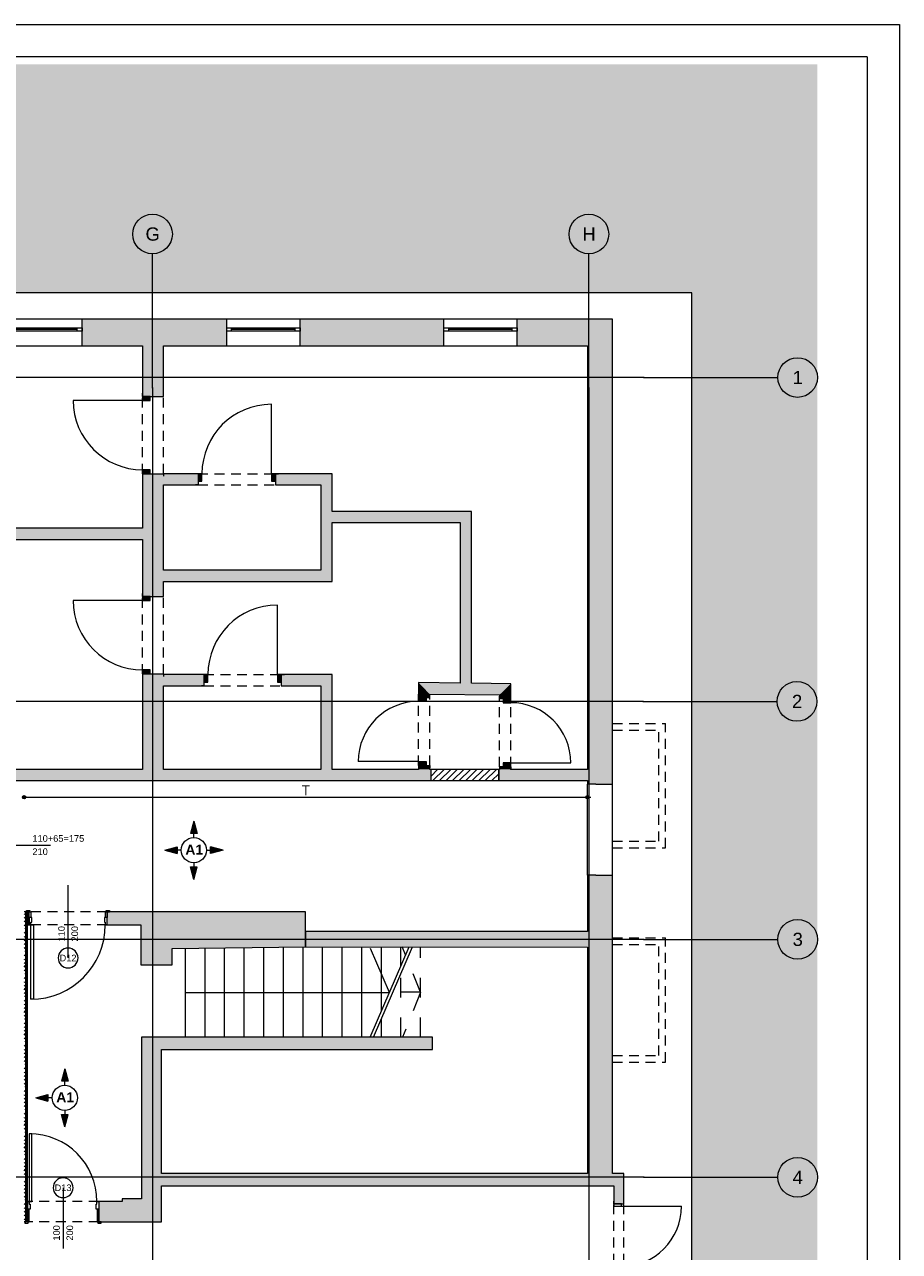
# Paper-space layout 'A-44 WYKOŃCZENIA ŚCIAN - PIĘTRO -1' of a CAD drawing. Header units: millimetres. Extents: x 0 to 594, y 0 to 297.
# Tile 16 of 16: x 462 to 594, y 111 to 297. Entities that reach past the tile are written whole.
import ezdxf
from ezdxf.xclip import XClip

# ---------------------------------------------------------------- set-up
doc = ezdxf.new("R2010")
doc.units = ezdxf.units.MM
doc.header["$MEASUREMENT"] = 0
doc.header["$XCLIPFRAME"] = 0
for name, pattern in [('DASHDOTX2', [1000, 500, -250, 0, -250]), ('HIDDEN', [6, 3, -3]), ('Przer. długie kreski', [2.5, 1.5, -1]), ('PRZERYWANA_DU_A', [550, 350, -200])]:
    doc.linetypes.add(name, pattern=pattern)
for name, color, linetype, lineweight in [('0_Nr_pióra__2', 8, 'Continuous', 13), ('A__OKŁADZINY ŚCIAN_Nr_pióra__1', 7, 'Continuous', 20), ('A_ściany proj_Nr_pióra__1', 7, 'Continuous', 20), ('A_ściany proj_Nr_pióra__2', 8, 'Continuous', 13), ('A_ściany_Nr_pióra__1', 7, 'Continuous', 20), ('Drzwi Archicad_Nr_pióra__1', 7, 'Continuous', 20), ('Drzwi Archicad_Nr_pióra__3', 252, 'Continuous', 13), ('Znaczniki drzwi Archicada_Nr_pióra__3', 252, 'Continuous', 13)]:
    doc.layers.add(name, color=color, linetype=linetype, lineweight=lineweight)
for name, color, linetype in [('A__OKŁADZINY ŚCIAN', 7, 'Continuous'), ('A_podrys', 7, 'Continuous'), ('A_ściany', 7, 'Continuous'), ('A_ściany proj', 7, 'Continuous'), ('Drzwi Archicad', 7, 'Continuous')]:
    doc.layers.add(name, color=color, linetype=linetype)
for name, color, linetype, lineweight, true_color in [('A__OKŁADZINY ŚCIAN_Nr_pióra__7', 7, 'Continuous', 18, 0x171717), ('A_Arkusz_Nr_pióra__255', 7, 'Continuous', 15, 0x242424), ('A_osie_Nr_pióra__16', 7, 'Continuous', 5, 0x0f0f0f), ('A_osie_Nr_pióra__76', 7, 'Continuous', 5, 0x2d2d2d), ('A_schody_Nr_pióra__10', 7, 'Continuous', 13, 0x4b4b4b), ('A_schody_Nr_pióra__4', 7, 'Continuous', 18, 0x4b4b4b), ('A_ściany proj_Nr_pióra__10', 7, 'Continuous', 13, 0x4b4b4b), ('A_ściany_Nr_pióra__10', 7, 'Continuous', 13, 0x4b4b4b), ('A_ściany_Nr_pióra__19', 7, 'Continuous', 5, 0x191919), ('Okna Archicada_Nr_pióra__19', 7, 'Continuous', 5, 0x191919)]:
    doc.layers.add(name, color=color, linetype=linetype, lineweight=lineweight, true_color=true_color)
doc.styles.add('STYL_AUTOMATYCZNY_1', font='arial.ttf')
doc.styles.add('STYL_AUTOMATYCZNY_3', font='arial.ttf')
doc.styles.add('STYL_AUTOMATYCZNY_4', font='arial.ttf')
doc.styles.add('STYL_AUTOMATYCZNY_5', font='arial.ttf')
pattern_1 = [(45, (-1558.2651, -286.4806), (-0.57024626, 0.57024626), []), (45, (-1557.69486, -286.4806), (-0.57024626, 0.57024626), [0.40323, -0.20161])]
pattern_2 = [(45, (-1558.2651, -286.4806), (-0.49497475, 0.49497475), [])]

# ---------------------------------------------------------------- blocks, each defined once
blk = doc.blocks.new('Rysunek_2_2', base_point=(-1558.27, -286.48))
at = {"linetype": 'Continuous', "lineweight": 0, "true_color": 0x484848}
blk.add_hatch(color=251, dxfattribs=at).paths.add_polyline_path([(581.6, 290.99), (380.53, 290.99), (380.53, 256.4), (459.53, 256.4), (562.6, 256.4), (562.6, 92.59), (581.6, 92.59)])
at = {"layer": 'A__OKŁADZINY ŚCIAN', "linetype": 'Continuous', "lineweight": 0, "true_color": 0x171717}
for points in [[(461.36, 180.1), (461.38, 180.01), (461.43, 179.93), (461.51, 179.87), (461.61, 179.85), (461.71, 179.87), (461.79, 179.93), (461.84, 180.01), (461.86, 180.1), (461.84, 180.2), (461.79, 180.28), (461.71, 180.34), (461.61, 180.35), (461.51, 180.34), (461.43, 180.28), (461.38, 180.2)], [(546.55, 180.1), (546.57, 180.01), (546.62, 179.93), (546.7, 179.87), (546.8, 179.85), (546.9, 179.87), (546.98, 179.93), (547.03, 180.01), (547.05, 180.1), (547.03, 180.2), (546.98, 180.28), (546.9, 180.34), (546.8, 180.35), (546.7, 180.34), (546.62, 180.28), (546.57, 180.2)]]:
    blk.add_hatch(color=250, dxfattribs=at).paths.add_polyline_path(points)
at = {"layer": 'A__OKŁADZINY ŚCIAN', "linetype": 'Continuous', "lineweight": 0, "true_color": 0x000000}
for points in [[(487.28, 176.48), (486.78, 174.61), (487.78, 174.61)], [(482.88, 172.08), (484.75, 171.58), (484.75, 172.58)], [(491.69, 172.08), (489.82, 172.58), (489.82, 171.58)], [(487.28, 167.67), (487.78, 169.54), (486.78, 169.54)], [(467.76, 139.02), (467.26, 137.15), (468.26, 137.15)], [(463.36, 134.62), (465.22, 134.12), (465.22, 135.12)], [(467.76, 130.21), (468.26, 132.08), (467.26, 132.08)]]:
    blk.add_hatch(color=18, dxfattribs=at).paths.add_polyline_path(points)
at = {"layer": 'A_ściany', "linetype": 'Continuous', "lineweight": 0, "true_color": 0x000000}
for points in [[(470.4, 252.4), (470.4, 248.4), (492.25, 248.4), (492.25, 252.4)], [(503.35, 252.4), (503.35, 248.4), (525.1, 248.4), (525.1, 252.4)], [(536.2, 252.4), (536.2, 248.4), (546.8, 248.4), (550.6, 252.4)], [(546.8, 248.4), (546.8, 182.09), (548.1, 182.09), (550.6, 182.09), (550.6, 252.4)], [(482.67, 248.4), (479.53, 248.4), (479.53, 240.74), (482.67, 240.74)], [(479.53, 229.04), (479.53, 210.45), (482.67, 210.45), (482.67, 229.04)], [(482.67, 229.04), (482.67, 227.34), (487.91, 227.34), (487.91, 229.04)], [(508.21, 229.04), (499.61, 229.04), (499.61, 227.34), (506.51, 227.34)], [(508.21, 212.74), (508.21, 229.04), (506.51, 227.34), (506.51, 214.44)], [(508.21, 221.64), (527.56, 221.64), (529.26, 223.34), (508.21, 223.34)], [(529.26, 197.33), (529.26, 223.34), (527.56, 221.64), (527.56, 197.35)], [(448.65, 219.1), (479.53, 219.1), (479.53, 220.8), (448.65, 220.8)], [(506.51, 214.44), (482.67, 214.44), (482.67, 212.74), (508.21, 212.74)], [(479.53, 184.3), (482.67, 184.3), (482.67, 198.75), (479.53, 198.75)], [(482.67, 198.66), (482.67, 196.96), (488.81, 196.96), (488.81, 198.66)], [(508.21, 198.66), (500.51, 198.66), (500.51, 196.96), (506.51, 196.96)], [(508.21, 184.3), (508.21, 198.66), (506.51, 196.96), (506.51, 184.3)], [(521.25, 195.2), (522.95, 195.2), (522.95, 195.7), (521.25, 197.43)], [(535.2, 197.25), (521.25, 197.43), (522.95, 195.7), (533.5, 195.58)], [(535.2, 197.25), (533.5, 195.58), (533.5, 195), (535.2, 195)], [(447.55, 184.3), (447.55, 182.6), (523.1, 182.6), (523.1, 184.3)], [(521.25, 184.3), (522.95, 184.3), (522.95, 184.9), (521.25, 184.9)], [(533.4, 184.3), (533.4, 182.6), (546.8, 182.6), (546.8, 184.3)], [(533.5, 184.3), (535.2, 184.3), (535.2, 184.7), (533.5, 184.7)], [(546.8, 123.14), (550.6, 123.14), (550.6, 168.29), (548.1, 168.29), (546.8, 168.29)], [(474.16, 162.77), (474.16, 160.77), (479.27, 160.77), (479.27, 162.77)], [(479.27, 154.75), (484.02, 154.75), (484.02, 162.77), (479.27, 162.77)], [(484.02, 157.22), (504.17, 157.47), (504.17, 162.77), (484.02, 162.77)], [(504.17, 157.47), (546.8, 157.43), (546.8, 159.77), (504.17, 159.77)], [(479.37, 141.95), (523.36, 141.95), (523.36, 143.79), (479.37, 143.79)], [(482.37, 141.95), (479.37, 141.95), (479.37, 123.14), (482.37, 123.14)], [(479.37, 121.3), (550.79, 121.3), (552.29, 123.14), (479.37, 123.14)], [(550.79, 118.6), (552.29, 118.6), (552.29, 123.14), (550.79, 121.3)], [(482.37, 121.3), (479.37, 121.3), (479.37, 119.34), (482.37, 115.84)], [(472.91, 118.94), (472.91, 115.84), (476.44, 115.84), (476.44, 118.94)], [(479.37, 119.34), (476.44, 119.34), (476.44, 115.84), (482.37, 115.84)]]:
    blk.add_hatch(color=18, dxfattribs=at).paths.add_polyline_path(points)
at = {"layer": 'A_ściany proj', "linetype": 'Continuous', "lineweight": 0, "true_color": 0x000000}
h = blk.add_hatch(dxfattribs=at)
h.set_pattern_fill('bloczki_ceramiczne_0002', color=18, style=0, pattern_type=2)
h.set_pattern_definition(pattern_2)
h.paths.add_polyline_path([(523.1, 182.6), (533.4, 182.6), (533.4, 184.3), (523.1, 184.3)])
at = {"layer": 'A_ściany proj', "linetype": 'Continuous', "lineweight": 0, "true_color": 0x4b4b4b}
h = blk.add_hatch(dxfattribs=at)
h.set_pattern_fill('FP_65_0002', color=251, style=0, pattern_type=2)
h.set_pattern_definition(pattern_1)
h.paths.add_polyline_path([(461.61, 162.77), (461.61, 115.84), (461.86, 115.84), (461.86, 162.77)])
h = blk.add_hatch(dxfattribs=at)
h.set_pattern_fill('FP_65_0002', color=251, style=0, pattern_type=2)
h.set_pattern_definition(pattern_1)
h.paths.add_polyline_path([(462.11, 115.84), (462.11, 162.77), (461.86, 162.77), (461.86, 115.84)])
at = {"layer": 'A_ściany proj', "linetype": 'Continuous', "lineweight": 0, "true_color": 0x000000}
h = blk.add_hatch(dxfattribs=at)
h.set_pattern_fill('bloczki_ceramiczne_0002', color=18, style=0, pattern_type=2)
h.set_pattern_definition(pattern_2)
h.paths.add_polyline_path([(462.11, 160.77), (462.36, 160.77), (462.36, 162.77), (462.11, 162.77)])
at = {"layer": 'Drzwi Archicad', "linetype": 'Continuous', "lineweight": 0, "true_color": 0xfdfdfd}
for points in [[(479.53, 240.74), (479.53, 240.14), (480.68, 240.14), (480.68, 240.74)], [(480.68, 229.04), (480.68, 229.64), (479.53, 229.64), (479.53, 229.04)], [(487.91, 227.89), (488.51, 227.89), (488.51, 229.04), (487.91, 229.04)], [(499.61, 229.04), (499.01, 229.04), (499.01, 227.89), (499.61, 227.89)], [(479.53, 210.45), (479.53, 209.85), (480.68, 209.85), (480.68, 210.45)], [(480.68, 198.75), (480.68, 199.35), (479.53, 199.35), (479.53, 198.75)], [(488.81, 197.51), (489.41, 197.51), (489.41, 198.66), (488.81, 198.66)], [(500.51, 198.66), (499.91, 198.66), (499.91, 197.51), (500.51, 197.51)], [(522.4, 195.2), (521.25, 195.2), (521.25, 194.6), (522.4, 194.6)], [(534.05, 195), (534.05, 194.4), (535.2, 194.4), (535.2, 195)], [(521.25, 184.9), (522.4, 184.9), (522.4, 185.5), (521.25, 185.5)], [(535.2, 184.7), (535.2, 185.3), (534.05, 185.3), (534.05, 184.7)]]:
    blk.add_hatch(color=7, dxfattribs=at).paths.add_polyline_path(points)
at = {"layer": '0_Nr_pióra__2', "color": 8, "linetype": 'PRZERYWANA_DU_A', "lineweight": 13, "flags": 128}
blk.add_lwpolyline([(562.6, 92.59), (562.6, 256.4), (459.53, 256.4), (380.53, 256.4)], dxfattribs=at)
at = {"layer": 'A__OKŁADZINY ŚCIAN_Nr_pióra__1', "color": 7, "linetype": 'Continuous', "lineweight": 20}
for p, q in [((487.28, 176.48), (486.78, 174.61)), ((487.28, 176.48), (487.78, 174.61)), ((487.78, 174.61), (486.78, 174.61)), ((487.28, 173.98), (487.28, 174.61)), ((482.88, 172.08), (484.75, 172.58)), ((482.88, 172.08), (484.75, 171.58)), ((484.75, 172.58), (484.75, 171.58)), ((485.38, 172.08), (484.75, 172.08)), ((489.19, 172.08), (489.82, 172.08)), ((489.82, 171.58), (489.82, 172.58)), ((491.69, 172.08), (489.82, 172.58)), ((491.69, 172.08), (489.82, 171.58)), ((486.78, 169.54), (487.78, 169.54)), ((487.28, 167.67), (486.78, 169.54)), ((487.28, 170.17), (487.28, 169.54)), ((487.28, 167.67), (487.78, 169.54)), ((467.76, 139.02), (467.26, 137.15)), ((467.76, 139.02), (468.26, 137.15)), ((468.26, 137.15), (467.26, 137.15)), ((467.76, 136.52), (467.76, 137.15)), ((463.36, 134.62), (465.22, 135.12)), ((463.36, 134.62), (465.22, 134.12)), ((465.22, 135.12), (465.22, 134.12)), ((465.86, 134.62), (465.22, 134.62)), ((467.26, 132.08), (468.26, 132.08)), ((467.76, 130.21), (467.26, 132.08)), ((467.76, 132.71), (467.76, 132.08)), ((467.76, 130.21), (468.26, 132.08))]:
    blk.add_line(p, q, dxfattribs=at)
for centre in [(487.28, 172.08), (467.76, 134.62)]:
    blk.add_circle(centre, 1.9, dxfattribs=at)
at = {"layer": 'A__OKŁADZINY ŚCIAN_Nr_pióra__7', "color": 250, "linetype": 'Continuous', "lineweight": 18, "true_color": 0x171717}
for p, q in [((461.86, 180.1), (546.55, 180.1)), ((546.8, 180.35), (546.8, 181.04)), ((547.05, 180.1), (547.3, 180.1)), ((546.8, 179.17), (546.8, 179.85))]:
    blk.add_line(p, q, dxfattribs=at)
for centre in [(461.61, 180.1), (546.8, 180.1)]:
    blk.add_circle(centre, 0.25, dxfattribs=at)
at = {"layer": 'A_osie_Nr_pióra__16', "color": 250, "linetype": 'DASHDOTX2', "lineweight": 5, "true_color": 0x0f0f0f}
for p, q in [((481.03, 242.05), (481.03, 262.3)), ((547.03, 242.05), (547.03, 262.3)), ((555.35, 243.59), (380.53, 243.59)), ((555.35, 243.59), (575.6, 243.59)), ((481.03, 242.05), (481.03, 92.59)), ((547.03, 242.05), (547.03, 92.59)), ((555.25, 194.59), (380.53, 194.59)), ((555.25, 194.59), (575.5, 194.59)), ((555.35, 158.59), (380.53, 158.59)), ((555.35, 158.59), (575.6, 158.59)), ((555.35, 122.59), (380.53, 122.59)), ((555.35, 122.59), (575.6, 122.59))]:
    blk.add_line(p, q, dxfattribs=at)
for p in [(555.35, 243.59), (555.35, 243.59), (481.03, 242.05), (481.03, 242.05), (547.03, 242.05), (547.03, 242.05), (555.25, 194.59), (555.25, 194.59), (555.35, 158.59), (555.35, 158.59), (555.35, 122.59), (555.35, 122.59)]:
    blk.add_point(p, dxfattribs=at)
at = {"layer": 'A_osie_Nr_pióra__76', "color": 250, "linetype": 'Continuous', "lineweight": 5, "true_color": 0x2d2d2d}
for centre in [(481.03, 265.3), (547.03, 265.3), (578.6, 243.59), (578.5, 194.59), (578.6, 158.59), (578.6, 122.59)]:
    blk.add_circle(centre, 3, dxfattribs=at)
at = {"layer": 'A_schody_Nr_pióra__10', "color": 251, "linetype": 'HIDDEN', "lineweight": 13, "true_color": 0x4b4b4b}
for p, q in [((521.56, 150.58), (518.81, 157.46)), ((521.56, 143.79), (521.56, 157.46)), ((518.6, 143.79), (518.6, 153.4)), ((521.56, 150.58), (517.38, 150.58)), ((521.56, 150.58), (518.85, 143.79)), ((515.64, 143.79), (515.64, 146.53))]:
    blk.add_line(p, q, dxfattribs=at)
at = {"layer": 'A_schody_Nr_pióra__4', "color": 251, "linetype": 'Continuous', "lineweight": 18, "true_color": 0x4b4b4b}
for p, q in [((486.02, 143.79), (486.02, 157.25)), ((488.98, 143.79), (488.98, 157.29)), ((491.94, 143.79), (491.94, 157.32)), ((494.9, 143.79), (494.9, 157.36)), ((497.87, 143.79), (497.87, 157.4)), ((500.83, 143.79), (500.83, 157.43)), ((503.79, 143.79), (503.79, 157.47)), ((506.75, 143.79), (506.75, 157.47)), ((509.71, 143.79), (509.71, 157.47)), ((512.67, 143.79), (512.67, 157.47)), ((513.96, 143.79), (519.85, 157.46)), ((516.88, 150.57), (514.02, 157.21)), ((514.46, 143.79), (520.35, 157.46)), ((515.64, 147.69), (515.64, 157.46)), ((518.6, 154.56), (518.6, 157.46)), ((486.02, 150.57), (516.88, 150.57))]:
    blk.add_line(p, q, dxfattribs=at)
at = {"layer": 'A_ściany proj_Nr_pióra__1', "color": 7, "linetype": 'Continuous', "lineweight": 20, "flags": 128}
for points in [[(533.4, 184.3), (523.1, 184.3)], [(523.1, 184.3), (523.1, 182.6)], [(533.4, 182.6), (533.4, 184.3)], [(523.1, 182.6), (533.4, 182.6)], [(462.11, 115.84), (462.11, 162.77)], [(462.36, 162.77), (462.11, 162.77)], [(462.11, 162.77), (462.11, 160.77)], [(462.36, 160.77), (462.36, 162.77)], [(462.11, 160.77), (462.36, 160.77)]]:
    blk.add_lwpolyline(points, dxfattribs=at)
at = {"layer": 'A_ściany proj_Nr_pióra__10', "color": 251, "linetype": 'Continuous', "lineweight": 13, "true_color": 0x4b4b4b}
for p, q in [((461.86, 115.84), (461.86, 162.77)), ((461.86, 162.77), (461.86, 115.84))]:
    blk.add_line(p, q, dxfattribs=at)
at = {"layer": 'A_ściany proj_Nr_pióra__2', "color": 8, "linetype": 'Continuous', "lineweight": 13, "flags": 128}
for points in [[(461.86, 162.77), (461.61, 162.77)], [(462.11, 162.77), (461.86, 162.77)], [(461.86, 115.84), (461.61, 115.84)], [(462.11, 115.84), (461.86, 115.84)]]:
    blk.add_lwpolyline(points, dxfattribs=at)
at = {"layer": 'A_ściany_Nr_pióra__1', "color": 7, "linetype": 'Continuous', "lineweight": 20}
for p, q in [((470.4, 248.4), (470.4, 252.4)), ((492.25, 248.4), (492.25, 252.4)), ((503.35, 248.4), (503.35, 252.4)), ((525.1, 248.4), (525.1, 252.4)), ((536.2, 248.4), (536.2, 252.4)), ((479.53, 240.74), (479.53, 241.21)), ((479.53, 240.74), (480.68, 240.74)), ((480.68, 240.74), (482.67, 240.74)), ((482.67, 240.74), (482.67, 241.11)), ((479.53, 229.04), (479.53, 228.57)), ((479.53, 229.04), (480.68, 229.04)), ((480.68, 229.04), (482.67, 229.04)), ((482.67, 229.04), (482.67, 228.67)), ((487.91, 229.04), (487.44, 229.04)), ((487.91, 229.04), (487.91, 227.89)), ((499.61, 229.04), (500.08, 229.04)), ((499.61, 229.04), (499.61, 227.89)), ((487.91, 227.34), (487.54, 227.34)), ((487.91, 227.89), (487.91, 227.34)), ((499.61, 227.89), (499.61, 227.34)), ((499.61, 227.34), (499.98, 227.34)), ((479.53, 210.45), (479.53, 210.92)), ((479.53, 210.45), (480.68, 210.45)), ((480.68, 210.45), (482.67, 210.45)), ((482.67, 210.45), (482.67, 210.82)), ((479.53, 198.75), (479.53, 198.28)), ((479.53, 198.75), (480.68, 198.75)), ((480.68, 198.75), (482.67, 198.75)), ((482.67, 198.75), (482.67, 198.38)), ((488.81, 198.66), (488.34, 198.66)), ((488.81, 198.66), (488.81, 197.51)), ((500.51, 198.66), (500.98, 198.66)), ((500.51, 198.66), (500.51, 197.51)), ((488.81, 196.96), (488.44, 196.96)), ((488.81, 197.51), (488.81, 196.96)), ((500.51, 197.51), (500.51, 196.96)), ((500.51, 196.96), (500.88, 196.96)), ((521.25, 195.2), (521.25, 195.67)), ((521.25, 195.2), (522.4, 195.2)), ((522.4, 195.2), (522.95, 195.2)), ((522.95, 195.2), (522.95, 195.57)), ((533.5, 195), (533.5, 195.37)), ((534.05, 195), (533.5, 195)), ((535.2, 195), (534.05, 195)), ((535.2, 195), (535.2, 195.47)), ((521.25, 184.9), (521.25, 184.43)), ((521.25, 184.9), (522.4, 184.9)), ((522.4, 184.9), (522.95, 184.9)), ((522.95, 184.9), (522.95, 184.53)), ((523.1, 184.3), (523.1, 182.6)), ((533.4, 184.3), (533.4, 182.6)), ((533.5, 184.7), (533.5, 184.33)), ((534.05, 184.7), (533.5, 184.7)), ((535.2, 184.7), (534.05, 184.7)), ((535.2, 184.7), (535.2, 184.23)), ((548.1, 182.09), (546.8, 182.09)), ((548.1, 182.09), (550.6, 182.09)), ((548.1, 168.29), (546.8, 168.29)), ((548.1, 168.29), (550.6, 168.29)), ((462.36, 162.77), (461.99, 162.77)), ((462.36, 161.92), (462.36, 162.77)), ((462.36, 160.77), (462.36, 161.92)), ((474.16, 162.77), (474.53, 162.77)), ((474.16, 161.92), (474.16, 162.77)), ((474.16, 160.77), (474.16, 161.92)), ((462.11, 118.94), (462.11, 117.79)), ((472.91, 118.94), (472.91, 117.79)), ((550.79, 118.6), (550.79, 118.97)), ((552.29, 118.6), (552.29, 118.97)), ((462.11, 117.79), (462.11, 115.84)), ((472.91, 117.79), (472.91, 115.84)), ((550.79, 118.6), (551.94, 118.6)), ((551.94, 118.6), (552.29, 118.6)), ((462.11, 115.84), (461.74, 115.84)), ((472.91, 115.84), (473.28, 115.84))]:
    blk.add_line(p, q, dxfattribs=at)
at = {"layer": 'A_ściany_Nr_pióra__1', "color": 7, "linetype": 'Continuous', "lineweight": 20, "flags": 128}
for points in [[(492.25, 252.4), (470.4, 252.4)], [(525.1, 252.4), (503.35, 252.4)], [(550.6, 252.4), (536.2, 252.4)], [(550.6, 182.09), (550.6, 252.4)], [(470.4, 248.4), (479.53, 248.4)], [(479.53, 248.4), (479.53, 240.74)], [(482.67, 248.4), (492.25, 248.4)], [(482.67, 240.74), (482.67, 248.4)], [(503.35, 248.4), (525.1, 248.4)], [(536.2, 248.4), (546.8, 248.4)], [(546.8, 248.4), (546.8, 184.3)], [(479.53, 229.04), (479.53, 220.8)], [(487.91, 229.04), (482.67, 229.04)], [(508.21, 229.04), (499.61, 229.04)], [(508.21, 223.34), (508.21, 229.04)], [(482.67, 214.44), (482.67, 227.34)], [(482.67, 227.34), (487.91, 227.34)], [(499.61, 227.34), (506.51, 227.34)], [(506.51, 227.34), (506.51, 214.44)], [(529.26, 223.34), (508.21, 223.34)], [(529.26, 197.33), (529.26, 223.34)], [(508.21, 221.64), (527.56, 221.64)], [(508.21, 212.74), (508.21, 221.64)], [(527.56, 221.64), (527.56, 197.35)], [(479.53, 220.8), (448.65, 220.8)], [(448.65, 219.1), (479.53, 219.1)], [(479.53, 219.1), (479.53, 210.45)], [(506.51, 214.44), (482.67, 214.44)], [(482.67, 210.45), (482.67, 212.74)], [(482.67, 212.74), (508.21, 212.74)], [(479.53, 198.75), (479.53, 184.3)], [(482.67, 198.66), (482.67, 198.75)], [(488.81, 198.66), (482.67, 198.66)], [(508.21, 198.66), (500.51, 198.66)], [(508.21, 184.3), (508.21, 198.66)], [(482.67, 184.3), (482.67, 196.96)], [(482.67, 196.96), (488.81, 196.96)], [(500.51, 196.96), (506.51, 196.96)], [(506.51, 196.96), (506.51, 184.3)], [(521.25, 197.43), (521.25, 195.2)], [(527.56, 197.35), (521.25, 197.43)], [(535.2, 197.25), (529.26, 197.33)], [(535.2, 195), (535.2, 197.25)], [(522.95, 195.2), (522.95, 195.7)], [(522.95, 195.7), (533.5, 195.58)], [(533.5, 195.58), (533.5, 195)], [(479.53, 184.3), (448.65, 184.3)], [(506.51, 184.3), (482.67, 184.3)], [(521.25, 184.3), (508.21, 184.3)], [(521.25, 184.9), (521.25, 184.3)], [(522.95, 184.3), (522.95, 184.9)], [(523.1, 184.3), (522.95, 184.3)], [(533.5, 184.3), (533.4, 184.3)], [(533.5, 184.7), (533.5, 184.3)], [(535.2, 184.3), (535.2, 184.7)], [(546.8, 184.3), (535.2, 184.3)], [(447.55, 182.6), (523.1, 182.6)], [(533.4, 182.6), (546.8, 182.6)], [(546.8, 182.6), (546.8, 182.09)], [(546.8, 168.29), (546.8, 159.77)], [(550.6, 123.14), (550.6, 168.29)], [(479.27, 162.77), (474.16, 162.77)], [(484.02, 162.77), (479.27, 162.77)], [(504.17, 162.77), (484.02, 162.77)], [(504.17, 157.47), (504.17, 162.77)], [(474.16, 160.77), (479.27, 160.77)], [(479.27, 160.77), (479.27, 154.75)], [(546.8, 159.77), (504.17, 159.77)], [(504.17, 159.77), (504.17, 157.47)], [(484.02, 157.22), (504.17, 157.47)], [(484.02, 154.75), (484.02, 157.22)], [(504.17, 157.47), (546.8, 157.43)], [(546.8, 157.43), (546.8, 123.14)], [(479.27, 154.75), (484.02, 154.75)], [(523.36, 143.79), (479.37, 143.79)], [(479.37, 143.79), (479.37, 141.95)], [(523.36, 141.95), (523.36, 143.79)], [(479.37, 141.95), (479.37, 123.14)], [(482.37, 141.95), (523.36, 141.95)], [(482.37, 123.14), (482.37, 141.95)], [(479.37, 123.14), (479.37, 121.3)], [(546.8, 123.14), (482.37, 123.14)], [(552.29, 123.14), (550.6, 123.14)], [(552.29, 118.6), (552.29, 123.14)], [(479.37, 121.3), (479.37, 119.34)], [(482.37, 115.84), (482.37, 121.3)], [(482.37, 121.3), (550.79, 121.3)], [(550.79, 121.3), (550.79, 118.6)], [(476.44, 118.94), (472.91, 118.94)], [(479.37, 119.34), (476.44, 119.34)], [(476.44, 119.34), (476.44, 118.94)], [(472.91, 115.84), (476.44, 115.84)], [(476.44, 115.84), (482.37, 115.84)]]:
    blk.add_lwpolyline(points, dxfattribs=at)
at = {"layer": 'A_ściany_Nr_pióra__10', "color": 251, "linetype": 'Przer. długie kreski', "lineweight": 13, "true_color": 0x4b4b4b}
for p, q in [((479.53, 229.04), (479.53, 240.74)), ((482.67, 229.04), (482.67, 240.74)), ((487.91, 229.04), (499.61, 229.04)), ((487.91, 227.34), (499.61, 227.34)), ((479.53, 198.75), (479.53, 210.45)), ((482.67, 198.75), (482.67, 210.45)), ((488.81, 198.66), (500.51, 198.66)), ((488.81, 196.96), (500.51, 196.96)), ((521.25, 184.9), (521.25, 195.2)), ((521.25, 184.9), (521.25, 195.2)), ((522.95, 184.9), (522.95, 195.2)), ((522.95, 184.9), (522.95, 195.2)), ((533.5, 184.7), (533.5, 195)), ((533.5, 184.7), (533.5, 195)), ((535.2, 184.7), (535.2, 195)), ((535.2, 184.7), (535.2, 195)), ((550.6, 191.23), (558.6, 191.23)), ((558.6, 172.43), (558.6, 191.23)), ((550.6, 190.23), (557.6, 190.23)), ((557.6, 173.43), (557.6, 190.23)), ((550.6, 173.43), (557.6, 173.43)), ((550.6, 172.43), (558.6, 172.43)), ((550.6, 158.83), (558.6, 158.83)), ((550.6, 157.83), (557.6, 157.83)), ((557.6, 141.03), (557.6, 157.83)), ((558.6, 140.03), (558.6, 158.83)), ((550.6, 141.03), (557.6, 141.03)), ((550.6, 140.03), (558.6, 140.03)), ((550.79, 99.49), (550.79, 118.6)), ((552.29, 99.49), (552.29, 118.6))]:
    blk.add_line(p, q, dxfattribs=at)
at = {"layer": 'A_ściany_Nr_pióra__19', "color": 250, "linetype": 'Continuous', "lineweight": 5, "true_color": 0x191919}
for p, q in [((470.4, 252.4), (459.3, 252.4)), ((503.35, 252.4), (492.25, 252.4)), ((536.2, 252.4), (525.1, 252.4)), ((459.3, 248.4), (470.4, 248.4)), ((492.25, 248.4), (503.35, 248.4)), ((525.1, 248.4), (536.2, 248.4))]:
    blk.add_line(p, q, dxfattribs=at)
at = {"layer": 'Drzwi Archicad_Nr_pióra__1', "color": 7, "linetype": 'Continuous', "lineweight": 20}
for p, q in [((479.53, 240.14), (469.03, 240.14)), ((479.53, 240.74), (479.53, 241.21)), ((479.53, 240.74), (479.53, 241.21)), ((479.53, 240.74), (479.53, 240.14)), ((480.68, 240.74), (479.53, 240.74)), ((479.53, 240.74), (480.68, 240.74)), ((479.53, 240.74), (480.68, 240.74)), ((479.53, 240.14), (480.68, 240.14)), ((480.68, 240.14), (480.68, 240.74)), ((480.68, 240.74), (482.67, 240.74)), ((480.68, 240.74), (482.67, 240.74)), ((482.67, 240.74), (482.67, 241.11)), ((482.67, 240.74), (482.67, 241.11)), ((499.01, 229.04), (499.01, 239.54)), ((480.68, 229.64), (479.53, 229.64)), ((479.53, 229.64), (479.53, 229.04)), ((479.53, 229.04), (480.68, 229.04)), ((479.53, 229.04), (480.68, 229.04)), ((479.53, 229.04), (480.68, 229.04)), ((479.53, 229.04), (479.53, 228.57)), ((479.53, 229.04), (479.53, 228.57)), ((480.68, 229.04), (480.68, 229.64)), ((480.68, 229.04), (482.67, 229.04)), ((480.68, 229.04), (482.67, 229.04)), ((482.67, 229.04), (482.67, 228.67)), ((482.67, 229.04), (482.67, 228.67)), ((487.91, 229.04), (487.44, 229.04)), ((487.91, 229.04), (487.44, 229.04)), ((488.51, 229.04), (487.91, 229.04)), ((487.91, 229.04), (487.91, 227.89)), ((487.91, 229.04), (487.91, 227.89)), ((487.91, 229.04), (487.91, 227.89)), ((488.51, 227.89), (488.51, 229.04)), ((499.61, 229.04), (499.01, 229.04)), ((499.01, 229.04), (499.01, 227.89)), ((499.61, 227.89), (499.61, 229.04)), ((499.61, 229.04), (499.61, 227.89)), ((499.61, 229.04), (499.61, 227.89)), ((499.61, 229.04), (500.08, 229.04)), ((499.61, 229.04), (500.08, 229.04)), ((487.91, 227.34), (487.54, 227.34)), ((487.91, 227.34), (487.54, 227.34)), ((487.91, 227.89), (488.51, 227.89)), ((487.91, 227.89), (487.91, 227.34)), ((487.91, 227.89), (487.91, 227.34)), ((499.01, 227.89), (499.61, 227.89)), ((499.61, 227.89), (499.61, 227.34)), ((499.61, 227.89), (499.61, 227.34)), ((499.61, 227.34), (499.98, 227.34)), ((499.61, 227.34), (499.98, 227.34)), ((479.53, 209.85), (469.03, 209.85)), ((479.53, 210.45), (479.53, 210.92)), ((479.53, 210.45), (479.53, 210.92)), ((479.53, 210.45), (479.53, 209.85)), ((480.68, 210.45), (479.53, 210.45)), ((479.53, 210.45), (480.68, 210.45)), ((479.53, 210.45), (480.68, 210.45)), ((479.53, 209.85), (480.68, 209.85)), ((480.68, 209.85), (480.68, 210.45)), ((480.68, 210.45), (482.67, 210.45)), ((480.68, 210.45), (482.67, 210.45)), ((482.67, 210.45), (482.67, 210.82)), ((482.67, 210.45), (482.67, 210.82)), ((499.91, 198.66), (499.91, 209.16)), ((480.68, 199.35), (479.53, 199.35)), ((479.53, 199.35), (479.53, 198.75)), ((479.53, 198.75), (480.68, 198.75)), ((479.53, 198.75), (480.68, 198.75)), ((479.53, 198.75), (480.68, 198.75)), ((479.53, 198.75), (479.53, 198.28)), ((479.53, 198.75), (479.53, 198.28)), ((480.68, 198.75), (480.68, 199.35)), ((480.68, 198.75), (482.67, 198.75)), ((480.68, 198.75), (482.67, 198.75)), ((482.67, 198.75), (482.67, 198.38)), ((482.67, 198.75), (482.67, 198.38)), ((488.81, 198.66), (488.34, 198.66)), ((488.81, 198.66), (488.34, 198.66)), ((489.41, 198.66), (488.81, 198.66)), ((488.81, 198.66), (488.81, 197.51)), ((488.81, 198.66), (488.81, 197.51)), ((488.81, 198.66), (488.81, 197.51)), ((489.41, 197.51), (489.41, 198.66)), ((500.51, 198.66), (499.91, 198.66)), ((499.91, 198.66), (499.91, 197.51)), ((500.51, 197.51), (500.51, 198.66)), ((500.51, 198.66), (500.51, 197.51)), ((500.51, 198.66), (500.51, 197.51)), ((500.51, 198.66), (500.98, 198.66)), ((500.51, 198.66), (500.98, 198.66)), ((488.81, 196.96), (488.44, 196.96)), ((488.81, 196.96), (488.44, 196.96)), ((488.81, 197.51), (489.41, 197.51)), ((488.81, 197.51), (488.81, 196.96)), ((488.81, 197.51), (488.81, 196.96)), ((499.91, 197.51), (500.51, 197.51)), ((500.51, 197.51), (500.51, 196.96)), ((500.51, 197.51), (500.51, 196.96)), ((500.51, 196.96), (500.88, 196.96)), ((500.51, 196.96), (500.88, 196.96)), ((521.25, 195.2), (521.25, 195.67)), ((521.25, 195.2), (521.25, 195.67)), ((521.25, 194.6), (521.25, 195.2)), ((521.25, 195.2), (522.4, 195.2)), ((521.25, 195.2), (522.4, 195.2)), ((521.25, 195.2), (522.4, 195.2)), ((522.4, 195.2), (522.4, 194.6)), ((522.4, 195.2), (522.95, 195.2)), ((522.4, 195.2), (522.95, 195.2)), ((522.95, 195.2), (522.95, 195.57)), ((522.95, 195.2), (522.95, 195.57)), ((533.5, 195), (533.5, 195.37)), ((533.5, 195), (533.5, 195.37)), ((534.05, 195), (533.5, 195)), ((534.05, 195), (533.5, 195)), ((534.05, 195), (534.05, 194.4)), ((535.2, 195), (534.05, 195)), ((535.2, 195), (534.05, 195)), ((535.2, 195), (534.05, 195)), ((535.2, 195), (535.2, 195.47)), ((535.2, 195), (535.2, 195.47)), ((535.2, 194.4), (535.2, 195)), ((522.4, 194.6), (521.25, 194.6)), ((534.05, 194.4), (535.2, 194.4)), ((521.25, 185.5), (512.15, 185.5)), ((521.25, 184.9), (521.25, 185.5)), ((521.25, 185.5), (522.4, 185.5)), ((522.4, 184.9), (521.25, 184.9)), ((521.25, 184.9), (522.4, 184.9)), ((521.25, 184.9), (522.4, 184.9)), ((521.25, 184.9), (521.25, 184.43)), ((521.25, 184.9), (521.25, 184.43)), ((522.4, 185.5), (522.4, 184.9)), ((522.4, 184.9), (522.95, 184.9)), ((522.4, 184.9), (522.95, 184.9)), ((522.95, 184.9), (522.95, 184.53)), ((522.95, 184.9), (522.95, 184.53)), ((523.1, 184.3), (523.1, 182.6)), ((533.4, 184.3), (533.4, 182.6)), ((534.05, 184.7), (533.5, 184.7)), ((534.05, 184.7), (533.5, 184.7)), ((533.5, 184.7), (533.5, 184.33)), ((533.5, 184.7), (533.5, 184.33)), ((535.2, 185.3), (534.05, 185.3)), ((534.05, 185.3), (534.05, 184.7)), ((534.05, 184.7), (535.2, 184.7)), ((535.2, 184.7), (534.05, 184.7)), ((535.2, 184.7), (534.05, 184.7)), ((535.2, 184.7), (535.2, 185.3)), ((535.2, 185.3), (544.3, 185.3)), ((535.2, 184.7), (535.2, 184.23)), ((535.2, 184.7), (535.2, 184.23)), ((550.79, 118.6), (550.79, 118.97)), ((550.79, 118.6), (550.79, 118.97)), ((552.29, 118.6), (552.29, 118.97)), ((552.29, 118.6), (552.29, 118.97)), ((550.79, 118.6), (550.79, 118.2)), ((551.94, 118.6), (550.79, 118.6)), ((550.79, 118.6), (551.94, 118.6)), ((550.79, 118.6), (551.94, 118.6)), ((550.79, 118.2), (551.94, 118.2)), ((551.94, 118.2), (551.94, 118.6)), ((551.94, 118.6), (552.29, 118.6)), ((551.94, 118.6), (552.29, 118.6)), ((551.94, 118.2), (561.04, 118.2))]:
    blk.add_line(p, q, dxfattribs=at)
for centre, radius, start, end in [((479.53, 240.14), 10.5, 180, 270), ((499.01, 229.04), 10.5, 90, 180), ((479.53, 209.85), 10.5, 180, 270), ((499.91, 198.66), 10.5, 90, 180), ((521.25, 185.5), 9.1, 90, 180), ((535.2, 185.3), 9.1, 0, 90), ((551.94, 118.2), 9.1, 270, 0)]:
    blk.add_arc(centre, radius, start, end, dxfattribs=at)
at = {"layer": 'Drzwi Archicad_Nr_pióra__3', "color": 252, "linetype": 'Continuous', "lineweight": 13}
for p, q in [((461.99, 162.77), (461.99, 162.96)), ((461.99, 162.96), (462.49, 162.96)), ((462.49, 162.77), (461.99, 162.77)), ((462.36, 162.77), (461.99, 162.77)), ((462.36, 162.77), (461.99, 162.77)), ((462.36, 161.92), (462.36, 162.77)), ((462.36, 162.77), (462.61, 162.77)), ((462.36, 161.92), (462.36, 162.77)), ((462.36, 161.92), (462.36, 162.77)), ((462.61, 161.92), (462.36, 161.92)), ((462.36, 161.92), (462.36, 160.77)), ((462.76, 161.92), (462.36, 161.92)), ((462.36, 160.77), (462.36, 161.92)), ((462.36, 160.77), (462.36, 161.92)), ((462.49, 162.96), (462.49, 162.77)), ((462.61, 162.77), (462.61, 161.92)), ((462.76, 161.17), (462.76, 161.92)), ((473.76, 161.92), (473.76, 161.17)), ((474.16, 161.92), (473.76, 161.92)), ((473.91, 161.92), (473.91, 162.77)), ((473.91, 162.77), (474.16, 162.77)), ((474.16, 161.92), (473.91, 161.92)), ((474.03, 162.96), (474.53, 162.96)), ((474.03, 162.77), (474.03, 162.96)), ((474.53, 162.77), (474.03, 162.77)), ((474.16, 162.77), (474.16, 161.92)), ((474.16, 161.92), (474.16, 162.77)), ((474.16, 161.92), (474.16, 162.77)), ((474.16, 162.77), (474.53, 162.77)), ((474.16, 162.77), (474.53, 162.77)), ((474.16, 160.77), (474.16, 161.92)), ((474.16, 160.77), (474.16, 161.92)), ((474.16, 160.77), (474.16, 161.92)), ((474.53, 162.96), (474.53, 162.77)), ((462.36, 160.77), (462.64, 160.77)), ((462.64, 160.77), (462.64, 161.17)), ((462.64, 161.17), (462.76, 161.17)), ((462.64, 149.53), (462.64, 160.77)), ((462.64, 160.77), (463.04, 160.77)), ((463.04, 160.77), (463.04, 149.53)), ((473.76, 161.17), (473.88, 161.17)), ((473.88, 161.17), (473.88, 160.77)), ((473.88, 160.77), (474.16, 160.77)), ((463.04, 149.53), (462.64, 149.53)), ((462.39, 129.18), (462.39, 118.94)), ((462.79, 129.18), (462.39, 129.18)), ((462.79, 118.94), (462.79, 129.18)), ((462.11, 117.79), (462.11, 118.94)), ((462.11, 118.94), (462.39, 118.94)), ((462.11, 118.94), (462.11, 117.79)), ((462.11, 118.94), (462.11, 117.79)), ((462.39, 118.94), (462.39, 118.54)), ((462.39, 118.94), (462.79, 118.94)), ((472.63, 118.54), (472.63, 118.94)), ((472.63, 118.94), (472.91, 118.94)), ((472.91, 118.94), (472.91, 117.79)), ((472.91, 118.94), (472.91, 117.79)), ((472.91, 118.94), (472.91, 117.79)), ((462.11, 117.79), (462.11, 115.84)), ((462.36, 117.79), (462.11, 117.79)), ((462.51, 117.79), (462.11, 117.79)), ((462.11, 117.79), (462.11, 115.84)), ((462.11, 117.79), (462.11, 115.84)), ((462.36, 115.84), (462.36, 117.79)), ((462.39, 118.54), (462.51, 118.54)), ((462.51, 118.54), (462.51, 117.79)), ((472.51, 117.79), (472.51, 118.54)), ((472.51, 118.54), (472.63, 118.54)), ((472.91, 117.79), (472.51, 117.79)), ((472.66, 117.79), (472.66, 115.84)), ((472.91, 117.79), (472.66, 117.79)), ((472.91, 115.84), (472.91, 117.79)), ((472.91, 117.79), (472.91, 115.84)), ((472.91, 117.79), (472.91, 115.84)), ((462.24, 115.84), (461.74, 115.84)), ((461.74, 115.84), (461.74, 115.65)), ((462.11, 115.84), (461.74, 115.84)), ((462.11, 115.84), (461.74, 115.84)), ((461.74, 115.65), (462.24, 115.65)), ((462.11, 115.84), (462.36, 115.84)), ((462.24, 115.65), (462.24, 115.84)), ((472.66, 115.84), (472.91, 115.84)), ((473.28, 115.84), (472.78, 115.84)), ((472.78, 115.84), (472.78, 115.65)), ((472.78, 115.65), (473.28, 115.65)), ((472.91, 115.84), (473.28, 115.84)), ((472.91, 115.84), (473.28, 115.84)), ((473.28, 115.65), (473.28, 115.84))]:
    blk.add_line(p, q, dxfattribs=at)
at = {"layer": 'Drzwi Archicad_Nr_pióra__3', "color": 252, "linetype": 'Przer. długie kreski', "lineweight": 13}
for p, q in [((474.16, 162.77), (462.36, 162.77)), ((474.16, 160.77), (462.36, 160.77)), ((472.91, 118.94), (462.11, 118.94)), ((472.91, 115.84), (462.11, 115.84))]:
    blk.add_line(p, q, dxfattribs=at)
at = {"layer": 'Drzwi Archicad_Nr_pióra__3', "color": 252, "linetype": 'Continuous', "lineweight": 13}
for centre, radius, start, end in [((462.64, 160.77), 11.24, 270, 0), ((462.39, 118.94), 10.24, 0, 90)]:
    blk.add_arc(centre, radius, start, end, dxfattribs=at)
at = {"layer": 'Okna Archicada_Nr_pióra__19', "color": 250, "linetype": 'Continuous', "lineweight": 5, "true_color": 0x191919}
for p, q in [((459.3, 251.1), (470.4, 251.1)), ((470.4, 250.6), (459.3, 250.6)), ((469.65, 250.85), (460.05, 250.85)), ((469.65, 250.6), (469.65, 251.1)), ((470.4, 251.1), (470.4, 250.6)), ((492.25, 250.6), (492.25, 251.1)), ((492.25, 251.1), (503.35, 251.1)), ((503.35, 250.6), (492.25, 250.6)), ((493, 250.6), (493, 251.1)), ((502.6, 250.85), (493, 250.85)), ((502.6, 250.6), (502.6, 251.1)), ((503.35, 251.1), (503.35, 250.6)), ((525.1, 250.6), (525.1, 251.1)), ((525.1, 251.1), (536.2, 251.1)), ((536.2, 250.6), (525.1, 250.6)), ((525.85, 250.6), (525.85, 251.1)), ((535.45, 250.85), (525.85, 250.85)), ((535.45, 250.6), (535.45, 251.1)), ((536.2, 251.1), (536.2, 250.6)), ((548.1, 182.09), (546.8, 182.09)), ((546.8, 168.29), (546.8, 182.09)), ((548.1, 182.09), (550.6, 182.09)), ((550.6, 168.29), (550.6, 182.09)), ((548.1, 168.29), (546.8, 168.29)), ((548.1, 168.29), (550.6, 168.29))]:
    blk.add_line(p, q, dxfattribs=at)
at = {"layer": 'Znaczniki drzwi Archicada_Nr_pióra__3', "color": 252, "linetype": 'Continuous', "lineweight": 13}
for p, q in [((458.36, 172.85), (465.61, 172.85)), ((468.26, 155.77), (468.26, 166.77)), ((467.51, 121.01), (467.51, 111.84))]:
    blk.add_line(p, q, dxfattribs=at)
at = {"layer": 'Znaczniki drzwi Archicada_Nr_pióra__3', "color": 252, "linetype": 'Continuous', "lineweight": 13, "flags": 128}
for points in [[(466.76, 155.77, 1), (469.76, 155.77, 1)], [(469.01, 121.01, 1), (466.01, 121.01, 1)]]:
    blk.add_lwpolyline(points, format="xyb", close=True, dxfattribs=at)
at = {"layer": 'A__OKŁADZINY ŚCIAN_Nr_pióra__1', "color": 7, "linetype": 'Continuous', "lineweight": 20, "char_height": 1.5, "attachment_point": 4, "style": 'STYL_AUTOMATYCZNY_3'}
for insert in [(486, 172.16), (466.48, 134.7)]:
    blk.add_mtext('\\A1;{\\pql;\\fArial|b1|i0|c238|p0;\\W1.000000;A1}', dxfattribs=dict(at, insert=insert))
at = {"layer": 'A__OKŁADZINY ŚCIAN_Nr_pióra__7', "color": 250, "linetype": 'Continuous', "lineweight": 18, "true_color": 0x171717, "insert": (503.58, 180.4), "char_height": 1.5, "width": 1.2566, "attachment_point": 7, "style": 'STYL_AUTOMATYCZNY_5'}
blk.add_mtext('\\A1;{\\pql;\\fArial|b0|i0|c238|p0;\\W1.000000;T}', dxfattribs=at)
at = {"layer": 'A_osie_Nr_pióra__76', "color": 250, "linetype": 'Continuous', "lineweight": 5, "true_color": 0x2d2d2d, "char_height": 2, "attachment_point": 1, "style": 'STYL_AUTOMATYCZNY_1'}
for s, insert in [('\\A1;{\\pql;\\pt0;\\fArial|b0|i0|c238|p0;\\W1.000000;G}', (479.97, 266.3)), ('\\A1;{\\pql;\\pt0;\\fArial|b0|i0|c238|p0;\\W1.000000;H}', (546.04, 266.3)), ('\\A1;{\\pql;\\pt0;\\fArial|b0|i0|c238|p0;\\W1.000000;1}', (577.84, 244.59)), ('\\A1;{\\pql;\\pt0;\\fArial|b0|i0|c238|p0;\\W1.000000;2}', (577.74, 195.59)), ('\\A1;{\\pql;\\pt0;\\fArial|b0|i0|c238|p0;\\W1.000000;3}', (577.84, 159.59)), ('\\A1;{\\pql;\\pt0;\\fArial|b0|i0|c238|p0;\\W1.000000;4}', (577.84, 123.59))]:
    blk.add_mtext(s, dxfattribs=dict(at, insert=insert))
at = {"layer": 'Znaczniki drzwi Archicada_Nr_pióra__3', "color": 252, "linetype": 'Continuous', "lineweight": 13, "char_height": 1, "attachment_point": 7, "style": 'STYL_AUTOMATYCZNY_4'}
for s, insert in [('\\A1;{\\pql;\\fArial CE|b0|i0|c238|p0;\\W1.000000;110+65=175}', (462.86, 173.34)), ('\\A1;{\\pql;\\fArial CE|b0|i0|c238|p0;\\W1.000000;210}', (462.86, 171.34)), ('\\A1;{\\pql;\\fArial CE|b0|i0|c238|p0;\\W1.000000;D12}', (466.97, 155.27)), ('\\A1;{\\pql;\\fArial CE|b0|i0|c238|p0;\\W1.000000;D13}', (466.22, 120.49))]:
    blk.add_mtext(s, dxfattribs=dict(at, insert=insert))
at = {"layer": 'Znaczniki drzwi Archicada_Nr_pióra__3', "color": 252, "linetype": 'Continuous', "lineweight": 13, "char_height": 1, "attachment_point": 7, "rotation": 90, "style": 'STYL_AUTOMATYCZNY_4'}
for s, insert in [('\\A1;{\\pql;\\fArial CE|b0|i0|c238|p0;\\W1.000000;110}', (467.78, 158.27)), ('\\A1;{\\pql;\\fArial CE|b0|i0|c238|p0;\\W1.000000;200}', (469.78, 158.27)), ('\\A1;{\\pql;\\fArial CE|b0|i0|c238|p0;\\W1.000000;100}', (467.03, 113.01)), ('\\A1;{\\pql;\\fArial CE|b0|i0|c238|p0;\\W1.000000;200}', (469.03, 113.01))]:
    blk.add_mtext(s, dxfattribs=dict(at, insert=insert))

psp = doc.layouts.new('A-44 WYKOŃCZENIA ŚCIAN - PIĘTRO -1')

# ---------------------------------------------------------------- linework, layer by layer
at = {"layer": 'A_Arkusz_Nr_pióra__255', "color": 250, "linetype": 'Continuous', "lineweight": 15, "true_color": 0x242424}
for q in [(29.9, 292.1), (589.1, 4.9)]:
    psp.add_line((589.1, 292.1), q, dxfattribs=at)
at = {"layer": 'A_Arkusz_Nr_pióra__255', "color": 250, "linetype": 'Continuous', "lineweight": 15, "true_color": 0x242424, "flags": 128}
psp.add_lwpolyline([(0, 297), (594, 297), (594, 0), (0, 0)], close=True, dxfattribs=at)

# ---------------------------------------------------------------- block references
at = {"layer": 'A_podrys', "color": 37, "linetype": 'Continuous', "lineweight": 5, "true_color": 0x656532}
ref = psp.add_blockref('Rysunek_2_2', (-1558.27, -286.48), dxfattribs=at)
XClip(ref).set_block_clipping_path([(380.5347897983, 92.5942348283), (581.6, 290.9937032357)])

doc.saveas('drawing.dxf')
